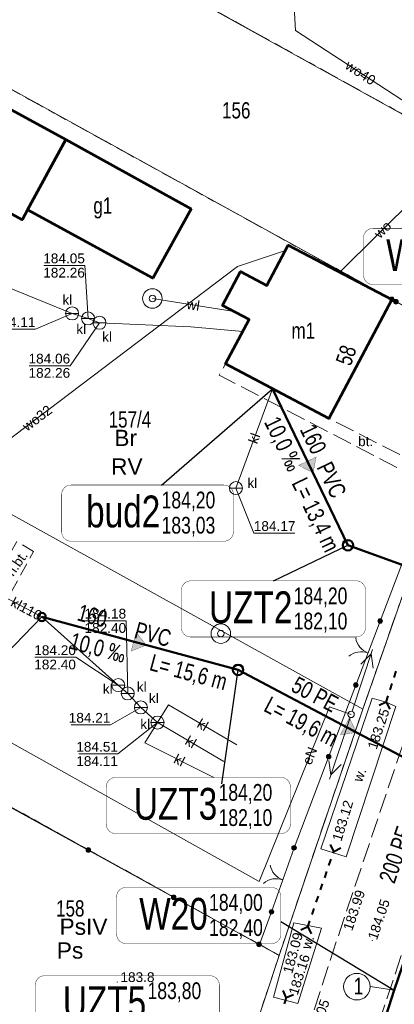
# Model space of a CAD drawing. Header units: metres. Extents: x 7482748 to 7484637, y 5684406 to 5687014.
# Tile 146 of 180: x 7483504 to 7483533, y 5686497 to 5686573. Entities that reach past the tile are written whole.
import ezdxf
from ezdxf.enums import TextEntityAlignment as Align
from ezdxf.lldxf.tags import DXFTag

# ---------------------------------------------------------------- set-up
doc = ezdxf.new("R2010")
doc.units = ezdxf.units.M
doc.header["$MEASUREMENT"] = 0
for name, pattern in [('KTCR01_500', [1.5, 1, -0.5]), ('KTJZ01_500', [2, 1.5, -0.5]), ('l217_500', [2, 1.5, -0.5]), ('l218_500', [1, 0.5, -0.5])]:
    doc.linetypes.add(name, pattern=pattern)
for name, color, linetype, lineweight in [('.domiar', 250, 'Continuous', 9), ('.ks tłoczny', 104, 'Continuous', 50), ('_Dzialki', 7, 'Continuous', 0), ('_Dzialki_opis', 7, 'Continuous', 0), ('_Kontury', 7, 'Continuous', 0), ('_Kontury_opis', 7, 'Continuous', 0), ('_Uzytki', 7, 'Continuous', 0), ('_Uzytki_opis', 7, 'Continuous', 0), ('BUIB05_01', 7, 'Continuous', 40), ('EGB_Adres', 7, 'Continuous', 0), ('EGB_Budynek', 7, 'Continuous', 0), ('EGB_Budynek_opis', 7, 'Continuous', 0), ('GES__SUSM04_01P', 7, 'Continuous', 13), ('GES__SUUS07_P', 7, 'Continuous', 13), ('GES__SUUS13_P', 7, 'Continuous', 13), ('KTOK02', 7, 'KTOK02_500', 13), ('KTOK05_01', 7, 'Continuous', 13), ('RTPW01_P', 7, 'Continuous', 0), ('RTPW02_P', 7, 'Continuous', 0), ('SUPE_L_3', 1, 'Continuous', 13)]:
    doc.layers.add(name, color=color, linetype=linetype, lineweight=lineweight)
for name, color, linetype, lineweight, true_color in [('.przyłącza', 32, 'Continuous', 50, 0xbd5e00), ('GES__SUPE_pL', 1, 'Continuous', 13, 0xff0000), ('GES__SUPK_01_pL', 7, 'Continuous', 13, 0x803300), ('GES__SUPS01_05L', 7, 'Continuous', 13, 0x803300), ('GES__SUPS01_05P', 7, 'Continuous', 13, 0x803300), ('GES__SUPW_01_pL', 5, 'Continuous', 13, 0x0000ff)]:
    doc.layers.add(name, color=color, linetype=linetype, lineweight=lineweight, true_color=true_color)
for name, color, linetype, lineweight, true_color, transparency in [('GES__SUPE_pT', 1, 'Continuous', 13, 0xff0000, 0.25), ('GES__SUPK_01_pT', 7, 'Continuous', 13, 0x803300, 0.25), ('GES__SUPS01_05G', 7, 'Continuous', 13, 0x803300, 0.25), ('GES__SUPW_01_pT', 5, 'Continuous', 13, 0x0000ff, 0.25)]:
    doc.layers.add(name, color=color, linetype=linetype, lineweight=lineweight, true_color=true_color, transparency=transparency)
for name, color, linetype, lineweight, transparency in [('GES__SUUS_ET_05T', 7, 'Continuous', 13, 0.25), ('KTCR01_T', 7, 'Continuous', 13, 0.25), ('KTCR02', 7, 'KTCR01_500', 13, 0.5), ('KTJZ01_O', 7, 'KTJZ01_500', 13, 0.5), ('KTPL01_O', 7, 'KTJZ01_500', 13, 0.5), ('KTPL01_T', 7, 'Continuous', 13, 0.25), ('PTRW02_O', 7, 'Continuous', 13, 0.5), ('PTRW02_T', 7, 'Continuous', 13, 0.25), ('RTPW01_G', 7, 'Continuous', 13, 0.25), ('RTPW02_G', 7, 'Continuous', 13, 0.25)]:
    doc.layers.add(name, color=color, linetype=linetype, lineweight=lineweight, transparency=transparency)
doc.layers.add('IS_kanalizacja_sanitarna', color=7, linetype='SOLID', true_color=0x000000)
doc.layers.add('IS_Opisy_działek_Net', color=7, linetype='SOLID', true_color=0x000000)
doc.layers.add('IS_Węzeł_sieci_kanalizacyjnej_-_opisy', color=7, linetype='Continuous')
doc.styles.get("Standard").update_dxf_attribs({"font": 'simplex.shx', "width": 0.75})
doc.styles.add('STYL_ARIAL', font='simplex.shx', dxfattribs={"width": 0.75, "oblique": 0.1})
doc.styles.add('Style-Arial', font='arial.ttf')
doc.linetypes.add('KTOK02_500', pattern='A,0.5,[117,IS_LineDef.shx,S=0.01,R=0,X=0,Y=0],0.5', length=1)
tags = doc.linetypes.add('SOLID', pattern=[10, 10, 0]).pattern_tags.tags
tags[6:7] = [DXFTag(74, 4), DXFTag(75, 0), DXFTag(340, '0'), DXFTag(46, 0.0), DXFTag(50, 0.0), DXFTag(44, 0.0), DXFTag(45, 0.0)]
tags[4:5] = [DXFTag(74, 4), DXFTag(75, 0), DXFTag(340, '0'), DXFTag(46, 0.0), DXFTag(50, 0.0), DXFTag(44, 0.0), DXFTag(45, 0.0)]

# ---------------------------------------------------------------- blocks, each defined once
blk = doc.blocks.new('SUPS01_1')
at = {"layer": 'GES__SUPS01_05P', "linetype": 'Continuous', "lineweight": 13}
h = blk.add_hatch(color=256, dxfattribs=at)
edge = h.paths.add_edge_path()
edge.add_arc((0, 0), 0.045, 0, 360)
blk = doc.blocks.new('SUSM04_01')
at = {"layer": 'GES__SUSM04_01P', "linetype": 'Continuous', "lineweight": 13}
blk.add_circle((0, 0), 0.25, dxfattribs=at)
blk = doc.blocks.new('SUUS07')
at = {"layer": 'GES__SUUS07_P', "linetype": 'Continuous', "lineweight": 13}
blk.add_line((-0.5, 0), (0.5, 0), dxfattribs=at)
blk.add_circle((0, 0), 0.5, dxfattribs=at)
blk = doc.blocks.new('SUUS13')
at = {"layer": 'GES__SUUS13_P', "linetype": 'Continuous', "lineweight": 13}
for radius in [0.75, 0.25]:
    blk.add_circle((0, 0), radius, dxfattribs=at)
blk = doc.blocks.new('RTPW01_3')
at = {"layer": 'RTPW02_P', "linetype": 'Continuous', "lineweight": 0}
h = blk.add_hatch(color=256, dxfattribs=at)
edge = h.paths.add_edge_path()
edge.add_arc((0, 0), 0.045, 0, 360)
blk = doc.blocks.new('RTPW01_2')
at = {"layer": 'RTPW01_P', "linetype": 'Continuous', "lineweight": 0}
h = blk.add_hatch(color=256, dxfattribs=at)
edge = h.paths.add_edge_path()
edge.add_arc((0, 0), 0.045, 0, 360)

msp = doc.modelspace()

# ---------------------------------------------------------------- hatches: boundary and pattern name
at = {"layer": 'IS_kanalizacja_sanitarna', "linetype": 'Continuous', "ltscale": 0.01}
for points in [[(7483526.3286, 5686537.94903), (7483526.57003, 5686539.1755), (7483525.21879, 5686538.52422)], [(7483513.50368, 5686524.69389), (7483512.73363, 5686525.67854), (7483512.3428, 5686524.23035)], [(7483529.65506, 5686517.98191), (7483529.12152, 5686519.11232), (7483528.42048, 5686517.78622)]]:
    msp.add_hatch(color=256, dxfattribs=at).paths.add_polyline_path(points)
at = {"layer": 'KTOK05_01', "linetype": 'Continuous', "lineweight": 13}
h = msp.add_hatch(color=256, dxfattribs=at)
edge = h.paths.add_edge_path()
edge.add_arc((7483532.38, 5686551.29), 0.175, 0, 360)
h = msp.add_hatch(color=256, dxfattribs=at)
edge = h.paths.add_edge_path()
edge.add_arc((7483532.69962, 5686551.11062), 0.175, 0, 360)
h = msp.add_hatch(color=256, dxfattribs=at)
edge = h.paths.add_edge_path()
edge.add_arc((7483531.49, 5686526.55), 0.175, 0, 360)
h = msp.add_hatch(color=256, dxfattribs=at)
edge = h.paths.add_edge_path()
edge.add_arc((7483529.62, 5686521.62), 0.175, 0, 360)
h = msp.add_hatch(color=256, dxfattribs=at)
edge = h.paths.add_edge_path()
edge.add_arc((7483527.53041, 5686516.11229), 0.175, 0, 360)
h = msp.add_hatch(color=256, dxfattribs=at)
edge = h.paths.add_edge_path()
edge.add_arc((7483524.87, 5686509.1), 0.175, 0, 360)
h = msp.add_hatch(color=256, dxfattribs=at)
edge = h.paths.add_edge_path()
edge.add_arc((7483509.04698, 5686508.92718), 0.175, 0, 360)
h = msp.add_hatch(color=256, dxfattribs=at)
edge = h.paths.add_edge_path()
edge.add_arc((7483515.61396, 5686505.30437), 0.175, 0, 360)
h = msp.add_hatch(color=256, dxfattribs=at)
edge = h.paths.add_edge_path()
edge.add_arc((7483523.13, 5686504.18), 0.175, 0, 360)
h = msp.add_hatch(color=256, dxfattribs=at)
edge = h.paths.add_edge_path()
edge.add_arc((7483522.18093, 5686501.68155), 0.175, 0, 360)

# ---------------------------------------------------------------- linework, layer by layer
at = {"layer": '.domiar', "linetype": 'Continuous'}
msp.add_lwpolyline([(7483532.56961, 5686498.14916), (7483530.72259, 5686498.42207)], dxfattribs=at)
msp.add_circle((7483529.70132, 5686498.42207), 1.02127, dxfattribs=at)
at = {"layer": '.ks tłoczny', "color": 111, "linetype": 'Continuous', "true_color": 0x70ffb8}
for points in [[(7483529.01301, 5686532.38033), (7483542.58639, 5686527.46661)], [(7483520.5619, 5686522.78976), (7483537.86417, 5686513.64283)], [(7483539.01604, 5686517.01603), (7483532.57298, 5686498.14781), (7483528.59305, 5686485.74461), (7483524.06285, 5686471.15079), (7483517.4639, 5686451.301), (7483517.4639, 5686451.301), (7483513.19053, 5686438.59386), (7483506.80338, 5686419.9052), (7483503.67491, 5686410.75136), (7483489.19771, 5686367.92381), (7483488.55879, 5686366.36971), (7483487.69105, 5686359.59365), (7483481.55397, 5686341.5735), (7483479.339, 5686335.06975), (7483478.08149, 5686331.37736), (7483471.44464, 5686310.91538), (7483469.74193, 5686304.9671), (7483455.28388, 5686263.28755), (7483450.42845, 5686249.12706), (7483447.14669, 5686239.55607), (7483444.38858, 5686231.83101), (7483432.0435, 5686195.45156)]]:
    msp.add_lwpolyline(points, dxfattribs=at)
at = {"layer": '.ks tłoczny', "linetype": 'Continuous'}
for centre in [(7483529.01301, 5686532.38033), (7483520.5619, 5686522.78976)]:
    msp.add_circle(centre, 0.4, dxfattribs=at)
at = {"layer": '.przyłącza', "linetype": 'Continuous'}
for points in [[(7483529.01301, 5686532.38033), (7483523.21, 5686544.42)], [(7483520.5619, 5686522.78976), (7483505.48, 5686526.86)]]:
    msp.add_lwpolyline(points, dxfattribs=at)
msp.add_ellipse((7483505.48, 5686526.85929), major_axis=(0.315, 0), ratio=1, dxfattribs=at)
at = {"layer": '_Dzialki', "color": 96, "linetype": 'Continuous', "true_color": 0x008000, "flags": 128}
for points in [[(7483543.95, 5686559.6), (7483499.88, 5686583.98)], [(7483539.76, 5686547.23), (7483493.73, 5686572.63)], [(7483480.12, 5686547.5), (7483530.15, 5686519.76)], [(7483530.15, 5686519.76), (7483539.76, 5686547.23)], [(7483523.72, 5686500.83), (7483470.35, 5686530.39)], [(7483530.15, 5686519.76), (7483523.72, 5686500.83)], [(7483523.72, 5686500.83), (7483510.5, 5686460.79)]]:
    msp.add_lwpolyline(points, dxfattribs=at)
at = {"layer": '_Kontury', "color": 96, "linetype": 'l217_500', "true_color": 0x008000, "flags": 128}
for points in [[(7483521.67, 5686571.93), (7483499.88, 5686583.99)], [(7483493.73, 5686572.63), (7483519.31, 5686558.51)], [(7483543.95, 5686559.6), (7483521.67, 5686571.93)], [(7483519.31, 5686558.51), (7483539.76, 5686547.23)], [(7483530.15, 5686519.76), (7483539.76, 5686547.23)], [(7483523.72, 5686500.83), (7483482.5, 5686523.66)], [(7483523.72, 5686500.83), (7483530.15, 5686519.76)], [(7483519.29, 5686487.4), (7483523.72, 5686500.83)]]:
    msp.add_lwpolyline(points, dxfattribs=at)
at = {"layer": '_Uzytki', "color": 96, "linetype": 'l218_500', "true_color": 0x008000, "flags": 128}
for points in [[(7483499.88, 5686583.98), (7483521.67, 5686571.93)], [(7483493.73, 5686572.63), (7483519.31, 5686558.51)], [(7483521.67, 5686571.93), (7483543.95, 5686559.6)], [(7483519.31, 5686558.51), (7483539.76, 5686547.23)], [(7483530.15, 5686519.76), (7483539.76, 5686547.23)], [(7483523.72, 5686500.83), (7483482.5, 5686523.66)], [(7483523.72, 5686500.83), (7483530.15, 5686519.76)], [(7483519.29, 5686487.4), (7483523.72, 5686500.83)]]:
    msp.add_lwpolyline(points, dxfattribs=at)
at = {"layer": 'BUIB05_01', "linetype": 'Continuous', "lineweight": 40}
for p, q in [((7483532.57, 5686522.21), (7483532.72, 5686522.69)), ((7483532.26, 5686521.26), (7483532.41, 5686521.74)), ((7483531.95, 5686520.31), (7483532.1, 5686520.79)), ((7483531.95, 5686520.31), (7483531.41, 5686520.04)), ((7483531.95, 5686520.31), (7483532.22, 5686519.77)), ((7483527.92, 5686508.83), (7483527.66, 5686509.37)), ((7483527.87, 5686508.7), (7483527.92, 5686508.83)), ((7483527.92, 5686508.83), (7483528.46, 5686509.09)), ((7483527.55, 5686507.75), (7483527.71, 5686508.22)), ((7483527.23, 5686506.8), (7483527.39, 5686507.28)), ((7483526.9, 5686505.86), (7483527.06, 5686506.33)), ((7483526.58, 5686504.91), (7483526.74, 5686505.39)), ((7483526.25, 5686503.97), (7483526.42, 5686504.44)), ((7483525.93, 5686503.02), (7483526.09, 5686503.49)), ((7483525.93, 5686503.02), (7483525.39, 5686502.76)), ((7483525.93, 5686503.02), (7483526.19, 5686502.48)), ((7483524.27, 5686497.58), (7483524.02, 5686498.13)), ((7483524.27, 5686497.58), (7483524.1, 5686497.11)), ((7483524.27, 5686497.58), (7483524.82, 5686497.83))]:
    msp.add_line(p, q, dxfattribs=at)
at = {"layer": 'EGB_Budynek', "color": 7, "linetype": 'Continuous', "lineweight": 53, "flags": 128}
for points in [[(7483507.33, 5686563.59), (7483504.38, 5686558.19), (7483503.96, 5686557.4), (7483490.84, 5686564.61), (7483494.21, 5686570.74), (7483507.33, 5686563.59)], [(7483516.96, 5686558.25), (7483514, 5686552.93), (7483504.38, 5686558.19), (7483507.33, 5686563.59), (7483516.96, 5686558.25)], [(7483532.38, 5686551.29), (7483527.55, 5686542.13), (7483519.59, 5686546.34), (7483521.41, 5686549.75), (7483519.36, 5686550.83), (7483520.75, 5686553.44), (7483522.78, 5686552.36), (7483524.42, 5686555.45), (7483532.38, 5686551.29)]]:
    msp.add_lwpolyline(points, dxfattribs=at)
at = {"layer": 'GES__SUPE_pL', "linetype": 'Continuous', "lineweight": 13, "flags": 128}
msp.add_lwpolyline([(7483495.49, 5686522.76), (7483495.15, 5686521.63), (7483522.19, 5686506.51), (7483527.59, 5686519.96), (7483529.25, 5686519.37)], dxfattribs=at)
at = {"layer": 'GES__SUPK_01_pL', "linetype": 'Continuous', "lineweight": 13}
for p, q in [((7483520.4, 5686536.77), (7483523.21, 5686544.42)), ((7483514.37, 5686518.74), (7483519.48, 5686515.74))]:
    msp.add_line(p, q, dxfattribs=at)
at = {"layer": 'GES__SUPK_01_pL', "linetype": 'Continuous', "lineweight": 13, "flags": 128}
for points in [[(7483496.58, 5686554.76), (7483507.81, 5686550.21), (7483509.03, 5686549.82), (7483509.91, 5686549.49), (7483516.92, 5686549.19), (7483520.92, 5686548.83)], [(7483514.37, 5686518.74), (7483513.09, 5686519.9), (7483512.08, 5686520.98), (7483511.35, 5686521.62), (7483505.48, 5686526.86), (7483500.26, 5686529.65)], [(7483514.37, 5686518.74), (7483515.22, 5686520.1), (7483520.48, 5686517.02)], [(7483518.71, 5686514.5), (7483513.39, 5686517.17), (7483514.37, 5686518.74)]]:
    msp.add_lwpolyline(points, dxfattribs=at)
at = {"layer": 'GES__SUPS01_05L', "linetype": 'Continuous', "lineweight": 13, "flags": 128}
for points in [[(7483509.03, 5686549.82), (7483508.79, 5686553.9), (7483505.63, 5686553.9)], [(7483507.81, 5686550.21), (7483504.99, 5686548.99), (7483501.98, 5686548.99)], [(7483509.91, 5686549.49), (7483507.66, 5686546.19), (7483504.5, 5686546.19)], [(7483520.4, 5686536.77), (7483521.77, 5686533.31), (7483524.93, 5686533.31)], [(7483512.08, 5686520.98), (7483511.96, 5686526.57), (7483508.8, 5686526.57)], [(7483511.35, 5686521.62), (7483508.1, 5686523.76), (7483504.95, 5686523.76)], [(7483513.09, 5686519.9), (7483510.75, 5686518.56), (7483507.74, 5686518.56)], [(7483514.37, 5686518.74), (7483511.33, 5686516.33), (7483508.32, 5686516.33)]]:
    msp.add_lwpolyline(points, dxfattribs=at)
at = {"layer": 'GES__SUPW_01_pL', "linetype": 'Continuous', "lineweight": 13}
for p, q in [((7483528.38, 5686553.38), (7483537.94, 5686562.86)), ((7483513.98, 5686551.36), (7483520.26, 5686550.35))]:
    msp.add_line(p, q, dxfattribs=at)
at = {"layer": 'GES__SUPW_01_pL', "linetype": 'Continuous', "lineweight": 13, "flags": 128}
for points in [[(7483524.58, 5686578.7), (7483524.61, 5686578.4), (7483524.99, 5686571.97), (7483537.8, 5686563.62), (7483537.94, 5686562.86)], [(7483497.43, 5686536.04), (7483498.19, 5686536.92), (7483520.52, 5686553.81), (7483524.2, 5686555.04)]]:
    msp.add_lwpolyline(points, dxfattribs=at)
at = {"layer": 'IS_kanalizacja_sanitarna', "linetype": 'Continuous', "ltscale": 0.01, "const_width": 0.02}
for points in [[(7483526.3286, 5686537.94903), (7483526.57003, 5686539.1755), (7483525.21879, 5686538.52422), (7483526.3286, 5686537.94903)], [(7483513.50368, 5686524.69389), (7483512.73363, 5686525.67854), (7483512.3428, 5686524.23035), (7483513.50368, 5686524.69389)], [(7483529.65506, 5686517.98191), (7483529.12152, 5686519.11232), (7483528.42048, 5686517.78622), (7483529.65506, 5686517.98191)]]:
    msp.add_lwpolyline(points, dxfattribs=at)
at = {"layer": 'IS_Węzeł_sieci_kanalizacyjnej_-_opisy', "color": 18, "linetype": 'SOLID', "ltscale": 0.01, "true_color": 0x000000, "const_width": 0.03}
for points in [[(7483530.93124, 5686552.43475), (7483542.12124, 5686552.43475, 0.414214), (7483542.84124, 5686553.15475), (7483542.84124, 5686556.03475, 0.414214), (7483542.12124, 5686556.75475), (7483530.93124, 5686556.75475, 0.414214), (7483530.21124, 5686556.03475), (7483530.21124, 5686553.15475, 0.414214), (7483530.93124, 5686552.43475)], [(7483507.7238, 5686532.68997), (7483519.4838, 5686532.68997, 0.414214), (7483520.2038, 5686533.40997), (7483520.2038, 5686536.28997, 0.414214), (7483519.4838, 5686537.00997), (7483507.7238, 5686537.00997, 0.414214), (7483507.0038, 5686536.28997), (7483507.0038, 5686533.40997, 0.414214), (7483507.7238, 5686532.68997)], [(7483516.92971, 5686525.31862), (7483529.63971, 5686525.31862, 0.414214), (7483530.35971, 5686526.03862), (7483530.35971, 5686528.91862, 0.414214), (7483529.63971, 5686529.63862), (7483516.92971, 5686529.63862, 0.414214), (7483516.20971, 5686528.91862), (7483516.20971, 5686526.03862, 0.414214), (7483516.92971, 5686525.31862)], [(7483511.154, 5686510.19875), (7483523.864, 5686510.19875, 0.414214), (7483524.584, 5686510.91875), (7483524.584, 5686513.79875, 0.414214), (7483523.864, 5686514.51875), (7483511.154, 5686514.51875, 0.414214), (7483510.434, 5686513.79875), (7483510.434, 5686510.91875, 0.414214), (7483511.154, 5686510.19875)], [(7483511.94838, 5686501.73682), (7483523.13838, 5686501.73682, 0.414214), (7483523.85838, 5686502.45682), (7483523.85838, 5686505.33682, 0.414214), (7483523.13838, 5686506.05682), (7483511.94838, 5686506.05682, 0.414214), (7483511.22838, 5686505.33682), (7483511.22838, 5686502.45682, 0.414214), (7483511.94838, 5686501.73682)], [(7483505.69335, 5686494.9437), (7483518.40335, 5686494.9437, 0.414214), (7483519.12335, 5686495.6637), (7483519.12335, 5686498.5437, 0.414214), (7483518.40335, 5686499.2637), (7483505.69335, 5686499.2637, 0.414214), (7483504.97335, 5686498.5437), (7483504.97335, 5686495.6637, 0.414214), (7483505.69335, 5686494.9437)]]:
    msp.add_lwpolyline(points, format="xyb", dxfattribs=at)
at = {"layer": 'IS_Węzeł_sieci_kanalizacyjnej_-_opisy', "color": 18, "linetype": 'SOLID', "ltscale": 0.01, "true_color": 0x000000}
for points in [[(7483514.6838, 5686537.00997), (7483523.21, 5686544.41927)], [(7483523.28471, 5686529.63862), (7483529.01301, 5686532.37962)], [(7483497.15007, 5686518.25797), (7483505.48, 5686526.85929)], [(7483519.32203, 5686514.03137), (7483520.5619, 5686522.78905)], [(7483523.85838, 5686503.42974), (7483532.57298, 5686498.14712)]]:
    msp.add_lwpolyline(points, dxfattribs=at)
at = {"layer": 'KTCR02', "linetype": 'KTCR01_500', "lineweight": 13, "flags": 128}
msp.add_lwpolyline([(7483504.84, 5686531.89), (7483503.55, 5686532.66), (7483501.55, 5686529.11), (7483502.94, 5686528.43), (7483504.84, 5686531.89)], close=True, dxfattribs=at)
at = {"layer": 'KTJZ01_O', "linetype": 'KTJZ01_500', "lineweight": 13, "flags": 128}
for points in [[(7483197.91, 5685647.78), (7483191.3, 5685645.21), (7483187.04, 5685652.01), (7483182.78, 5685658.81), (7483173.01, 5685674.4), (7483160.42, 5685696.27), (7483153.69, 5685714.72), (7483149.66, 5685738.88), (7483150.14, 5685742.97), (7483152.18, 5685766.74), (7483152.64, 5685773.87), (7483156.88, 5685789.66), (7483160.03, 5685797.82), (7483165.63, 5685808.56), (7483171.47, 5685814.85), (7483176.12, 5685820.16), (7483191.38, 5685837.95), (7483216.44, 5685866.07), (7483238.67, 5685890.6), (7483242.86, 5685894.87), (7483263.91, 5685918.34), (7483290.28, 5685947.07), (7483315.51, 5685974.43), (7483346.16, 5686007.45), (7483367.58, 5686031.19), (7483372.66, 5686037.59), (7483378.07, 5686044.41), (7483383.78, 5686055), (7483386.81, 5686063.17), (7483391.06, 5686075.79), (7483392.94, 5686081.53), (7483394.38, 5686081.91), (7483397.17, 5686082.85), (7483401.23, 5686082.98), (7483404.7, 5686083), (7483407.11, 5686083.92), (7483410.43, 5686086.41), (7483412.08, 5686088.69), (7483412.96, 5686091.17), (7483413.79, 5686094.46), (7483412.71, 5686099.4), (7483411.05, 5686100.85), (7483407.94, 5686103.18), (7483405.29, 5686104.69), (7483403.35, 5686106.28), (7483402.57, 5686107.54), (7483401.86, 5686108.47), (7483403.54, 5686113.11), (7483404.07, 5686113.93), (7483409.52, 5686129.91), (7483416.09, 5686150.36), (7483420.49, 5686164.15), (7483421.47, 5686167.05), (7483423.62, 5686173.38), (7483428.4, 5686186.8), (7483437.81, 5686215.26), (7483441.02, 5686225.03), (7483450.09, 5686253.79), (7483453.73, 5686263.28), (7483459.39, 5686280.61), (7483466.44, 5686301.37), (7483471.25, 5686316.24), (7483473.9, 5686323.17), (7483478.13, 5686336.85), (7483485.37, 5686356.93), (7483492.13, 5686378.36), (7483498.67, 5686398.43), (7483502.19, 5686408.5), (7483505.2, 5686417.38), (7483513.05, 5686441.11), (7483516.25, 5686450.23), (7483530.52, 5686493.07), (7483533.34, 5686501.51), (7483543.47, 5686531.52), (7483557.14, 5686572.33), (7483559.91, 5686580.46), (7483570.16, 5686610.95), (7483575.71, 5686628.68), (7483581.26, 5686643.91), (7483583.2, 5686649.41), (7483591.35, 5686674.28), (7483597.45, 5686691.67), (7483602.2, 5686705.71), (7483616.93, 5686750.38), (7483619.53, 5686757.95), (7483621.36, 5686763.29), (7483634.9, 5686799.43), (7483640.84, 5686811.96)], [(7483613.29, 5686753.85), (7483610.52, 5686745.34), (7483597.42, 5686707.23), (7483592.84, 5686693.63), (7483586.65, 5686674.57), (7483578.94, 5686652.57), (7483576.44, 5686645.6), (7483570.92, 5686629.39), (7483565.29, 5686612), (7483555.03, 5686581.98), (7483552.34, 5686573.92), (7483538.5, 5686532.62), (7483528.43, 5686502.82), (7483525.69, 5686494.44), (7483511.5, 5686452.13), (7483508.06, 5686441.86), (7483500.41, 5686418.93), (7483497.52, 5686410.47), (7483493.78, 5686400.09), (7483487.22, 5686379.91), (7483478.75, 5686354.53), (7483473.28, 5686338.58), (7483466.59, 5686318.01), (7483461.2, 5686301.98), (7483454.76, 5686282.03), (7483448.77, 5686264.59), (7483445.69, 5686255.08), (7483445.07, 5686253.25), (7483443.78, 5686249.4), (7483442.67, 5686246.12), (7483436.06, 5686226.36), (7483432.79, 5686216.79), (7483423.48, 5686188.39), (7483415.91, 5686165.55), (7483411.29, 5686151.94), (7483403.43, 5686128.74), (7483397.27, 5686110.49), (7483396.29, 5686107.6), (7483389.25, 5686086.41), (7483386.32, 5686077.5), (7483382.09, 5686064.87), (7483379.33, 5686057.56), (7483373.91, 5686047.4), (7483368.95, 5686041.13), (7483363.52, 5686034.43), (7483341.98, 5686010.31), (7483311.83, 5685977.83), (7483286.59, 5685950.4), (7483260.12, 5685921.63), (7483238.78, 5685898.43), (7483234.43, 5685893.44), (7483212.81, 5685869.61), (7483187.54, 5685841.24), (7483162.41, 5685812.7), (7483151.44, 5685800.65), (7483147.59, 5685795.21)]]:
    msp.add_lwpolyline(points, dxfattribs=at)
at = {"layer": 'KTOK02', "linetype": 'Continuous', "lineweight": 13}
for p, q in [((7483529.62, 5686521.62), (7483531.49, 5686526.55)), ((7483523.13, 5686504.18), (7483524.87, 5686509.1))]:
    msp.add_line(p, q, dxfattribs=at)
for centre, start, end in [((7483531.09, 5686525.49), 189.23, 249.23), ((7483530.02, 5686522.68), 69.23, 129.23), ((7483524.5, 5686508.05), 190.52, 250.52), ((7483523.5, 5686505.23), 70.52, 130.52)]:
    msp.add_arc(centre, 1.5, start, end, dxfattribs=at)
at = {"layer": 'KTOK05_01', "linetype": 'Continuous', "lineweight": 13}
for p, q in [((7483539.24, 5686547.44), (7483532.38, 5686551.29)), ((7483535.44, 5686536.98), (7483531.49, 5686526.55)), ((7483524.87, 5686509.1), (7483529.62, 5686521.62))]:
    msp.add_line(p, q, dxfattribs=at)
at = {"layer": 'KTOK05_01', "linetype": 'Continuous', "lineweight": 13, "flags": 128}
msp.add_lwpolyline([(7483502.48, 5686512.55), (7483522.22, 5686501.66), (7483523.13, 5686504.18)], dxfattribs=at)
at = {"layer": 'KTOK05_01', "linetype": 'Continuous', "lineweight": 13}
for centre in [(7483532.38, 5686551.29), (7483532.7, 5686551.11), (7483531.49, 5686526.55), (7483529.62, 5686521.62), (7483527.53, 5686516.11), (7483524.87, 5686509.1), (7483509.05, 5686508.93), (7483515.61, 5686505.3), (7483523.13, 5686504.18), (7483522.18, 5686501.68)]:
    msp.add_circle(centre, 0.175, dxfattribs=at)
at = {"layer": 'KTPL01_O', "linetype": 'KTJZ01_500', "lineweight": 13, "flags": 128}
msp.add_lwpolyline([(7483535.84, 5686537.89), (7483535.44, 5686536.98), (7483519.12, 5686545.46), (7483519.59, 5686546.34), (7483527.55, 5686542.13), (7483535.84, 5686537.89)], close=True, dxfattribs=at)
at = {"layer": 'PTRW02_O', "linetype": 'Continuous', "lineweight": 13, "flags": 128}
for points in [[(7483531.95, 5686520.31), (7483530.86, 5686520.61), (7483526.92, 5686509.03), (7483528.87, 5686508.42), (7483532.7, 5686519.97), (7483531.95, 5686520.31)], [(7483524.85, 5686503.32), (7483526.98, 5686502.93), (7483525.15, 5686497.13), (7483523.3, 5686497.61), (7483524.85, 5686503.32)]]:
    msp.add_lwpolyline(points, close=True, dxfattribs=at)
at = {"layer": 'SUPE_L_3', "linetype": 'Continuous'}
for p, q in [((7483530.9, 5686524.35), (7483529.33, 5686519.61)), ((7483530.79, 5686524.02), (7483530, 5686523.23)), ((7483530.79, 5686524.02), (7483530.95, 5686522.91)), ((7483529.17, 5686519.13), (7483527.58, 5686514.39)), ((7483527.54, 5686515.83), (7483527.69, 5686514.72)), ((7483528.49, 5686515.51), (7483527.69, 5686514.72))]:
    msp.add_line(p, q, dxfattribs=at)

# ---------------------------------------------------------------- block references
at = {"layer": 'GES__SUPS01_05P', "linetype": 'Continuous', "lineweight": 13}
for p in [(7483507.81, 5686550.21), (7483509.03, 5686549.82), (7483509.91, 5686549.49), (7483520.4, 5686536.77), (7483511.35, 5686521.62), (7483512.08, 5686520.98), (7483513.09, 5686519.9), (7483514.37, 5686518.74)]:
    msp.add_blockref('SUPS01_1', p, dxfattribs=at)
at = {"layer": 'GES__SUSM04_01P', "linetype": 'Continuous', "lineweight": 13}
msp.add_blockref('SUSM04_01', (7483529.25, 5686519.37), dxfattribs=at)
at = {"layer": 'GES__SUUS07_P', "linetype": 'Continuous', "lineweight": 13}
for p in [(7483507.81, 5686550.21), (7483509.03, 5686549.82), (7483509.91, 5686549.49), (7483520.4, 5686536.77), (7483511.35, 5686521.62), (7483512.08, 5686520.98), (7483513.09, 5686519.9), (7483514.37, 5686518.74)]:
    msp.add_blockref('SUUS07', p, dxfattribs=at)
at = {"layer": 'GES__SUUS13_P', "linetype": 'Continuous', "lineweight": 13}
for p in [(7483513.98, 5686551.36), (7483519.24, 5686525.58)]:
    msp.add_blockref('SUUS13', p, dxfattribs=at)
at = {"layer": 'RTPW01_P', "linetype": 'Continuous', "lineweight": 0}
msp.add_blockref('RTPW01_2', (7483511.28, 5686498.78), dxfattribs=at)
at = {"layer": 'RTPW02_P', "linetype": 'Continuous', "lineweight": 0}
for p in [(7483531.95, 5686520.31), (7483527.92, 5686508.83), (7483525.93, 5686503.02), (7483528.43, 5686502.82), (7483530.88, 5686501.97), (7483524.27, 5686497.58)]:
    msp.add_blockref('RTPW01_3', p, dxfattribs=at)

# ---------------------------------------------------------------- texts
at = {"layer": '_Dzialki_opis', "color": 96, "true_color": 0x008000, "char_height": 1.25, "attachment_point": 7, "line_spacing_factor": 0.6, "style": 'STYL_ARIAL'}
for s, insert in [('\\fArial|b0|i0|c238238|p39;156', (7483519.33, 5686565.19)), ('\\fArial|b0|i0|c238238|p39;157/4', (7483510.61, 5686541.41)), ('\\fArial|b0|i0|c238238|p39;158', (7483506.57, 5686503.8))]:
    msp.add_mtext(s, dxfattribs=dict(at, insert=insert))
at = {"layer": '_Kontury_opis', "color": 96, "linetype": 'Continuous', "lineweight": 13, "true_color": 0x008000, "style": 'Style-Arial'}
for s, p in [('RV', (7483510.8, 5686537.81)), ('PsIV', (7483506.84, 5686502.41))]:
    msp.add_text(s, height=1.25, dxfattribs=at).set_placement(p)
at = {"layer": '_Uzytki_opis', "color": 96, "linetype": 'Continuous', "lineweight": 13, "true_color": 0x008000, "style": 'Style-Arial'}
for s, p in [('Br', (7483511.05, 5686540.01)), ('Ps', (7483506.63, 5686500.58))]:
    msp.add_text(s, height=1.25, dxfattribs=at).set_placement(p)
at = {"layer": 'EGB_Adres', "insert": (7483528.04, 5686546.5), "char_height": 1.25, "attachment_point": 1, "rotation": 71.384308, "line_spacing_factor": 0.6, "style": 'STYL_ARIAL'}
msp.add_mtext('\\fArial|b0|i0|c238238|p39;58', dxfattribs=at)
at = {"layer": 'EGB_Budynek_opis', "color": 7, "char_height": 1.25, "attachment_point": 7, "line_spacing_factor": 0.6, "style": 'STYL_ARIAL'}
for s, insert in [('\\fArial|b0|i0|c238238|p39;g1', (7483509.44, 5686557.51)), ('\\fArial|b0|i0|c238238|p39;m1', (7483524.67, 5686548.26))]:
    msp.add_mtext(s, dxfattribs=dict(at, insert=insert))
at = {"layer": 'GES__SUPE_pT', "linetype": 'Continuous', "lineweight": 13, "style": 'Style-Arial'}
msp.add_text('eN', height=0.75, rotation=68.13, dxfattribs=at).set_placement((7483526.07, 5686516.18), align=Align.MIDDLE_CENTER)
at = {"layer": 'GES__SUPK_01_pT', "linetype": 'Continuous', "lineweight": 13, "style": 'Style-Arial'}
for s, rotation, p in [('kl', 69.83, (7483521.81, 5686540.6)), ('kl110', 331.88, (7483504.3, 5686527.49)), ('kl', 329.65, (7483517.85, 5686518.56)), ('kl', 329.58, (7483516.93, 5686517.24)), ('kl', 333.35, (7483516.05, 5686515.84))]:
    msp.add_text(s, height=0.75, rotation=rotation, dxfattribs=at).set_placement(p, align=Align.MIDDLE_CENTER)
at = {"layer": 'GES__SUPS01_05G', "linetype": 'Continuous', "lineweight": 13, "style": 'Style-Arial'}
for s, p in [('184.05', (7483508.79, 5686554.82)), ('182.26', (7483508.79, 5686553.72)), ('184.11', (7483504.99, 5686549.91)), ('184.06', (7483507.66, 5686547.11)), ('182.26', (7483507.66, 5686546.01)), ('184.18', (7483511.96, 5686527.49)), ('182.40', (7483511.96, 5686526.39)), ('184.20', (7483508.1, 5686524.68)), ('182.40', (7483508.1, 5686523.58)), ('184.21', (7483510.75, 5686519.48)), ('184.51', (7483511.33, 5686517.25)), ('184.11', (7483511.33, 5686516.15))]:
    msp.add_text(s, height=0.75, dxfattribs=at).set_placement(p, align=Align.TOP_RIGHT)
msp.add_text('184.17', height=0.75, dxfattribs=at).set_placement((7483521.77, 5686533.48))
at = {"layer": 'GES__SUPW_01_pT', "linetype": 'Continuous', "lineweight": 13, "style": 'Style-Arial'}
for s, rotation, p in [('wo40', 326.9, (7483529.98, 5686568.72)), ('wo', 44.76, (7483531.68, 5686556.66)), ('wl', 350.86, (7483517.12, 5686550.86)), ('wo32', 37.1, (7483505.12, 5686542.16))]:
    msp.add_text(s, height=0.75, rotation=rotation, dxfattribs=at).set_placement(p, align=Align.MIDDLE_CENTER)
at = {"layer": 'GES__SUUS_ET_05T', "linetype": 'Continuous', "lineweight": 13, "style": 'Style-Arial'}
for p in [(7483507.06, 5686550.88), (7483508.13, 5686548.62), (7483521.28, 5686536.79), (7483510.17, 5686520.95), (7483512.78, 5686521.11), (7483513.71, 5686520.23), (7483513.05, 5686518.24)]:
    msp.add_text('kl', height=0.75, dxfattribs=at).set_placement(p)
msp.add_text('kl', height=0.75, dxfattribs=at).set_placement((7483510.87, 5686548.78), align=Align.TOP_RIGHT)
at = {"layer": 'IS_Opisy_działek_Net', "linetype": 'Continuous', "ltscale": 0.01, "char_height": 1.2888}
for s, insert, attachment_point, rotation in [('\\fArial|b0|i0;10,0 ‰', (7483523.69676, 5686542.42382), 1, 295.7), ('\\fArial|b0|i0;160', (7483525.26763, 5686541.27802), 7, 295.7), ('{\\fArial|b0|i0|c238|p34;PVC}', (7483526.56051, 5686538.37292), 7, 295.7), ('\\fArial|b0|i0;L= 13,4 m', (7483525.81299, 5686537.72422), 1, 295.7), ('\\fArial|b0|i0;', (7483529.0944, 5686533.22921), 7, 295.7), ('\\fArial|b0|i0;', (7483530.3308, 5686528.4751), 1, 295.7), ('\\fArial|b0|i0;160', (7483508.1108, 5686526.60732), 7, 344.9), ('{\\fArial|b0|i0|c238|p34;PVC}', (7483512.50882, 5686525.2479), 7, 344.9), ('\\fArial|b0|i0;10,0 ‰', (7483507.86321, 5686525.68974), 1, 344.9), ('\\fArial|b0|i0;L= 15,6 m', (7483514.01319, 5686524.03001), 1, 344.9), ('\\fArial|b0|i0;', (7483517.91986, 5686523.96009), 7, 344.9), ('{\\fArial|b0|i0|c238|p34;50 PE}', (7483524.54072, 5686521.18582), 7, 332.1), ('\\fArial|b0|i0;', (7483522.32579, 5686521.78663), 1, 344.9), ('\\fArial|b0|i0;L= 19,6 m', (7483523.05329, 5686520.8018), 1, 332.1), ('\\fArial|b0|i0;', (7483530.70265, 5686517.92829), 7, 332.1), ('\\fArial|b0|i0;', (7483530.70265, 5686517.92829), 7, 332.1), ('\\fArial|b0|i0;', (7483531.70779, 5686516.32188), 1, 332.1), ('\\fArial|b0|i0;', (7483531.70779, 5686516.32188), 1, 332.1), ('{\\fArial|b0|i0|c238|p34;200 PE}', (7483532.59833, 5686506.27493), 7, 71.1), ('{\\fArial|b0|i0|c238|p34;1}', (7483529.45291, 5686499.11462), 1, 359.4046962)]:
    msp.add_mtext(s, dxfattribs=dict(at, insert=insert, attachment_point=attachment_point, rotation=rotation))
at = {"layer": 'IS_Węzeł_sieci_kanalizacyjnej_-_opisy', "color": 18, "linetype": 'SOLID', "ltscale": 0.01, "true_color": 0x000000}
for s, insert, char_height, attachment_point in [('\\fArial|b0|i0;W17', (7483537.22124, 5686553.46315), 2.448, 9), ('\\fArial|b0|i0;bud2', (7483514.5838, 5686533.71837), 2.448, 9), ('\\fArial|b0|i0;184,20', (7483514.6838, 5686534.97357), 1.2888, 7), ('\\fArial|b0|i0;183,03', (7483514.6838, 5686534.56317), 1.2888, 1), ('\\fArial|b0|i0;184,20', (7483524.83971, 5686527.60222), 1.2888, 7), ('\\fArial|b0|i0;UZT2', (7483524.73971, 5686526.34702), 2.448, 9), ('\\fArial|b0|i0;182,10', (7483524.83971, 5686527.19182), 1.2888, 1), ('\\fArial|b0|i0;184,20', (7483519.064, 5686512.48235), 1.2888, 7), ('\\fArial|b0|i0;UZT3', (7483518.964, 5686511.22715), 2.448, 9), ('\\fArial|b0|i0;182,10', (7483519.064, 5686512.07195), 1.2888, 1), ('\\fArial|b0|i0;W20', (7483518.23838, 5686502.76522), 2.448, 9), ('\\fArial|b0|i0;184,00', (7483518.33838, 5686504.02042), 1.2888, 7), ('\\fArial|b0|i0;182,40', (7483518.33838, 5686503.61002), 1.2888, 1), ('\\fArial|b0|i0;UZT5', (7483513.50335, 5686495.9721), 2.448, 9), ('\\fArial|b0|i0;183,80', (7483513.60335, 5686497.2273), 1.2888, 7)]:
    msp.add_mtext(s, dxfattribs=dict(at, insert=insert, char_height=char_height, attachment_point=attachment_point))
at = {"layer": 'KTCR01_T', "linetype": 'Continuous', "lineweight": 13, "style": 'Style-Arial'}
msp.add_text('ch.bt.', height=0.75, rotation=55.21, dxfattribs=at).set_placement((7483502.98, 5686529.5))
at = {"layer": 'KTPL01_T', "linetype": 'Continuous', "lineweight": 13, "style": 'Style-Arial'}
msp.add_text('bt.', height=0.75, dxfattribs=at).set_placement((7483529.79, 5686540))
at = {"layer": 'PTRW02_T', "linetype": 'Continuous', "lineweight": 13, "style": 'Style-Arial'}
msp.add_text('w.', height=0.75, rotation=68.76, dxfattribs=at).set_placement((7483529.91, 5686514.72), align=Align.MIDDLE_CENTER)
msp.add_text('w.', height=0.75, rotation=72.02, dxfattribs=at).set_placement((7483526.12, 5686501.23))
at = {"layer": 'RTPW01_G', "linetype": 'Continuous', "lineweight": 13, "style": 'Style-Arial'}
msp.add_text('183.8', height=0.75, dxfattribs=at).set_placement((7483511.52, 5686498.78))
at = {"layer": 'RTPW02_G', "linetype": 'Continuous', "lineweight": 13, "style": 'Style-Arial'}
for s, rotation, p in [('183.25', 71.65, (7483531.21, 5686516.61)), ('183.12', 73.12, (7483528.5, 5686509.55)), ('183.99', 71.47, (7483529.33, 5686502.66)), ('184.05', 71.47, (7483531.23, 5686501.96)), ('183.09', 74.81, (7483524.72, 5686499.37)), ('183.16', 72.49, (7483525.14, 5686497.71)), ('184.05', 69.72, (7483526.51, 5686494.27))]:
    msp.add_text(s, height=0.75, rotation=rotation, dxfattribs=at).set_placement(p)

doc.saveas('drawing.dxf')
